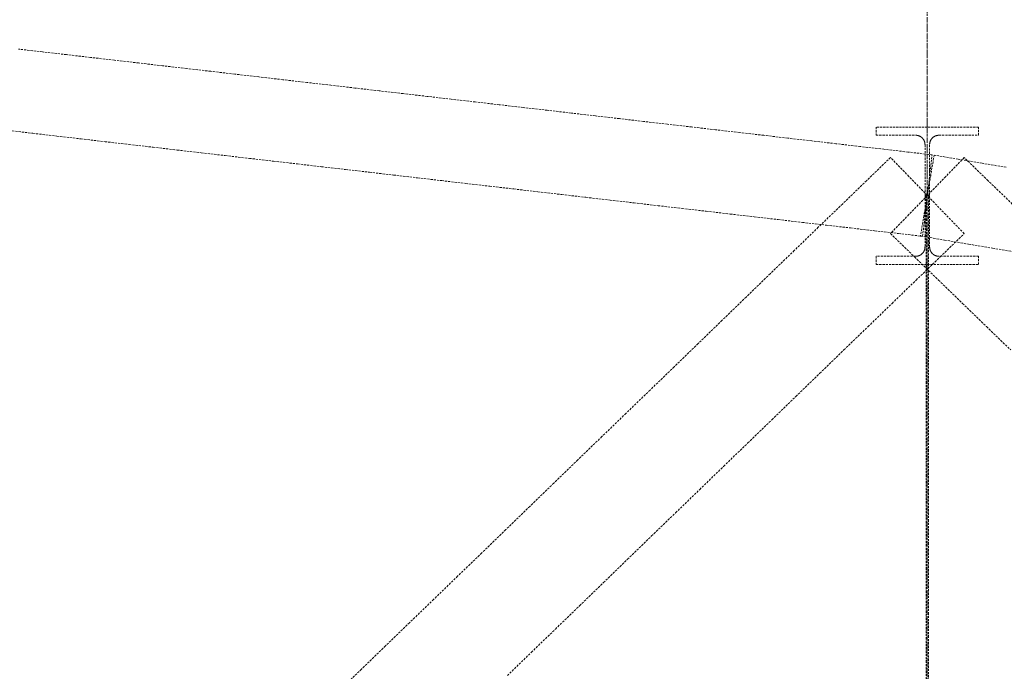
# Model space of a CAD drawing. Header units: millimetres. Extents: x -176817 to 571382, y -58489 to 156123.
# Tile 59 of 256: x -31400 to -28521, y -9195 to -7288. Entities that reach past the tile are written whole.
import ezdxf

# ---------------------------------------------------------------- set-up
doc = ezdxf.new("R2010")
doc.units = ezdxf.units.MM
doc.header["$LTSCALE"] = 0.2
doc.linetypes.add('DASHDOT', pattern=[25.4, 12.7, -6.35, 0, -6.35])
doc.linetypes.add('HIDDEN', pattern=[9.525, 6.35, -3.175])
doc.layers.get('0').update_dxf_attribs({"lineweight": 13})
doc.layers.get('Defpoints').update_dxf_attribs({"lineweight": 13})
doc.layers.add('-AAA Podkład', color=252, linetype='Continuous', lineweight=13)
doc.layers.add('-AAA Wymiar', color=1, linetype='Continuous', lineweight=18)
doc.styles.add('WYMIARY', font='ROMANS.shx', dxfattribs={"width": 0.75, "oblique": 15})
doc.dimstyles.new('1 do 100', dxfattribs={"dimscale": 100, "dimtxt": 2, "dimasz": 2.5, "dimexe": 1.25, "dimexo": 0.625, "dimtad": 1, "dimdec": 0, "dimtxsty": 'WYMIARY', "dimcen": 2.5, "dimclrd": 256, "dimclre": 256, "dimclrt": 2, "dimadec": 0, "dimazin": 0, "dimtfac": 1, "dimtdec": 0, "dimtmove": 0, "dimatfit": 3, "dimfxl": 1.25, "dimlwd": -1, "dimlwe": -1, "dimarcsym": 0})

# ---------------------------------------------------------------- blocks, each defined once
blk = doc.blocks.new('*D9')
at = {"layer": '-AAA Wymiar', "transparency": 16777216}
for p, q in [((-19745.8, -45733.6), (-19745.8, 19037.7)), ((-28477.9, 18912.7), (-19995.8, 18912.7)), ((-28727.9, 18850.2), (-28727.9, 18787.7))]:
    blk.add_line(p, q, dxfattribs=at)
for points in [[(-28477.9, 18954.4), (-28477.9, 18871), (-28727.9, 18912.7)], [(-19995.8, 18954.4), (-19995.8, 18871), (-19745.8, 18912.7)]]:
    blk.add_solid(points, dxfattribs=at)
at = {"layer": 'Defpoints', "color": 0, "transparency": 16777216}
for p in [(-28727.9, 18912.7), (-19745.8, 18912.7), (-19745.8, -45796.1)]:
    blk.add_point(p, dxfattribs=at)
at = {"layer": '-AAA Wymiar', "color": 2, "transparency": 16777216, "insert": (-24236.9, 19075.2), "char_height": 200, "attachment_point": 5, "style": 'WYMIARY'}
blk.add_mtext('8982', dxfattribs=at)
blk = doc.blocks.new('Podkład rev.B')
at = {"layer": '-AAA Podkład', "linetype": 'HIDDEN', "ltscale": 5}
blk.add_line((26350, 2544.3, 0), (26350, -48454.9, 0), dxfattribs=at)
for points in [[(26336.2, -25605.3), (26343.1, -25545.7), (26350, -25486.1), (26356.9, -25426.5), (26363.8, -25366.9), (26293.5, -25358.8), (26223.2, -25350.6), (26152.9, -25342.5), (26082.6, -25334.4), (26012.2, -25326.2), (25941.9, -25318.1), (25871.6, -25309.9), (25801.3, -25301.8), (25731, -25293.6), (25660.7, -25285.5), (25590.4, -25277.4), (25520.1, -25269.2), (25449.7, -25261.1), (25379.4, -25252.9), (25309.1, -25244.8), (25238.8, -25236.6), (25168.5, -25228.5), (25098.2, -25220.3), (25027.9, -25212.2), (24957.6, -25204.1), (24887.2, -25195.9), (24816.9, -25187.8), (24746.6, -25179.6), (24676.3, -25171.5), (24606, -25163.3), (24535.7, -25155.2), (24465.4, -25147.1), (24395.1, -25138.9), (24324.7, -25130.8), (24254.4, -25122.6), (24184.1, -25114.5), (24113.8, -25106.3), (24043.5, -25098.2), (23973.2, -25090), (23902.9, -25081.9), (23832.6, -25073.8), (23762.2, -25065.6), (23691.9, -25057.5)], [(23664.3, -25295.9), (23734.6, -25304), (23804.9, -25312.2), (23875.3, -25320.3), (23945.6, -25328.5), (24015.9, -25336.6), (24086.2, -25344.7), (24156.5, -25352.9), (24226.8, -25361), (24297.1, -25369.2), (24367.4, -25377.3), (24437.8, -25385.5), (24508.1, -25393.6), (24578.4, -25401.7), (24648.7, -25409.9), (24719, -25418), (24789.3, -25426.2), (24859.6, -25434.3), (24929.9, -25442.5), (25000.3, -25450.6), (25070.6, -25458.8), (25140.9, -25466.9), (25211.2, -25475), (25281.5, -25483.2), (25351.8, -25491.3), (25422.1, -25499.5), (25492.4, -25507.6), (25562.8, -25515.8), (25633.1, -25523.9), (25703.4, -25532), (25773.7, -25540.2), (25844, -25548.3), (25914.3, -25556.5), (25984.6, -25564.6), (26054.9, -25572.8), (26125.3, -25580.9), (26195.6, -25589.1), (26265.9, -25597.2), (26336.2, -25605.3)], [(26356.8, -25486.1), (26356.8, -25411.5), (26356.8, -25336.8), (26356.8, -25336.2), (26356.8, -25335.5), (26356.8, -25334.8), (26356.9, -25334.2), (26357, -25333.5), (26357, -25332.9), (26357.1, -25332.2), (26357.3, -25331.6), (26357.4, -25330.9), (26357.6, -25330.3), (26357.7, -25329.6), (26357.9, -25329), (26358.1, -25328.4), (26358.3, -25327.7), (26358.6, -25327.1), (26358.8, -25326.5), (26359.1, -25325.9), (26359.3, -25325.3), (26359.6, -25324.7), (26359.9, -25324.1), (26360.3, -25323.5), (26360.6, -25322.9), (26360.9, -25322.4), (26361.3, -25321.8), (26361.7, -25321.3), (26362.1, -25320.7), (26362.5, -25320.2), (26362.9, -25319.7), (26363.3, -25319.2), (26363.7, -25318.7), (26364.2, -25318.2), (26364.6, -25317.7), (26365.1, -25317.2), (26365.6, -25316.8), (26366.1, -25316.4), (26366.6, -25315.9), (26367.1, -25315.5), (26367.7, -25315.1), (26368.2, -25314.7), (26368.7, -25314.3), (26369.3, -25314), (26369.9, -25313.6), (26370.4, -25313.3), (26371, -25313), (26371.6, -25312.7), (26372.2, -25312.4), (26372.8, -25312.1), (26373.4, -25311.8), (26374, -25311.6), (26374.6, -25311.4), (26375.3, -25311.1), (26375.9, -25310.9), (26376.5, -25310.8), (26377.2, -25310.6), (26377.8, -25310.4), (26378.5, -25310.3), (26379.1, -25310.2), (26379.8, -25310.1), (26380.4, -25310), (26381.1, -25309.9), (26381.8, -25309.9), (26382.4, -25309.8), (26383.1, -25309.8), (26383.8, -25309.8), (26441.9, -25309.8), (26500, -25309.8), (26500, -25285.7), (26425, -25285.7), (26350, -25285.7), (26275, -25285.7), (26200, -25285.7), (26200, -25309.8), (26258.1, -25309.8), (26316.3, -25309.8), (26316.9, -25309.8), (26317.6, -25309.8), (26318.2, -25309.9), (26318.9, -25309.9), (26319.6, -25310), (26320.2, -25310.1), (26320.9, -25310.2), (26321.5, -25310.3), (26322.2, -25310.4), (26322.8, -25310.6), (26323.5, -25310.8), (26324.1, -25310.9), (26324.7, -25311.1), (26325.4, -25311.4), (26326, -25311.6), (26326.6, -25311.8), (26327.2, -25312.1), (26327.8, -25312.4), (26328.4, -25312.7), (26329, -25313), (26329.6, -25313.3), (26330.1, -25313.6), (26330.7, -25314), (26331.3, -25314.3), (26331.8, -25314.7), (26332.3, -25315.1), (26332.9, -25315.5), (26333.4, -25315.9), (26333.9, -25316.4), (26334.4, -25316.8), (26334.9, -25317.2), (26335.4, -25317.7), (26335.8, -25318.2), (26336.3, -25318.7), (26336.7, -25319.2), (26337.1, -25319.7), (26337.5, -25320.2), (26337.9, -25320.7), (26338.3, -25321.3), (26338.7, -25321.8), (26339.1, -25322.4), (26339.4, -25322.9), (26339.7, -25323.5), (26340.1, -25324.1), (26340.4, -25324.7), (26340.7, -25325.3), (26340.9, -25325.9), (26341.2, -25326.5), (26341.4, -25327.1), (26341.7, -25327.7), (26341.9, -25328.4), (26342.1, -25329), (26342.3, -25329.6), (26342.4, -25330.3), (26342.6, -25330.9), (26342.7, -25331.6), (26342.9, -25332.2), (26343, -25332.9), (26343, -25333.5), (26343.1, -25334.2), (26343.2, -25334.8), (26343.2, -25335.5), (26343.2, -25336.2), (26343.3, -25336.8), (26343.3, -25411.5), (26343.3, -25486.1), (26356.8, -25486.1)], [(26457.8, -25597.5), (26403.9, -25541.8), (26350, -25486.1), (26296.1, -25430.5), (26242.2, -25374.8), (26171.9, -25442.8), (26101.6, -25510.9), (26031.3, -25578.9), (25960.9, -25647), (25890.6, -25715), (25820.3, -25783.1), (25750, -25851.2), (25679.7, -25919.2), (25609.4, -25987.3), (25539.1, -26055.3), (25468.8, -26123.4), (25398.4, -26191.4), (25328.1, -26259.5), (25257.8, -26327.6), (25187.5, -26395.6), (25117.2, -26463.7), (25046.9, -26531.7), (24976.6, -26599.8), (24906.3, -26667.8), (24835.9, -26735.9), (24765.6, -26803.9), (24695.3, -26872), (24625, -26940.1)], [(25121.9, -26890.6), (25192.2, -26822.5), (25262.5, -26754.5), (25332.8, -26686.4), (25403.1, -26618.4), (25473.4, -26550.3), (25543.7, -26482.2), (25614.1, -26414.2), (25684.4, -26346.1), (25754.7, -26278.1), (25825, -26210), (25895.3, -26142), (25965.6, -26073.9), (26035.9, -26005.9), (26106.2, -25937.8), (26176.6, -25869.7), (26246.9, -25801.7), (26317.2, -25733.6), (26387.5, -25665.6), (26457.8, -25597.5)], [(26598.4, -25510.9), (26528.1, -25442.8), (26457.8, -25374.8), (26403.9, -25430.5), (26350, -25486.1), (26296.1, -25541.8), (26242.2, -25597.5), (26312.5, -25665.6), (26382.8, -25733.6), (26453.1, -25801.7), (26523.4, -25869.7), (26593.8, -25937.8)], [(26580.9, -25403.5), (26510.6, -25391.6), (26440.3, -25379.7), (26370, -25367.8), (26360, -25427), (26350, -25486.1), (26340, -25545.3), (26330, -25604.5), (26400.3, -25616.3), (26470.6, -25628.2), (26540.9, -25640.1), (26611.2, -25652)], [(26500, -25687.9), (26500, -25663.7), (26441.9, -25663.7), (26383.8, -25663.7), (26383.1, -25663.7), (26382.4, -25663.7), (26381.8, -25663.6), (26381.1, -25663.6), (26380.4, -25663.5), (26379.8, -25663.4), (26379.1, -25663.3), (26378.5, -25663.2), (26377.8, -25663), (26377.2, -25662.9), (26376.5, -25662.7), (26375.9, -25662.5), (26375.2, -25662.3), (26374.6, -25662.1), (26374, -25661.9), (26373.4, -25661.6), (26372.8, -25661.3), (26372.2, -25661.1), (26371.6, -25660.8), (26371, -25660.5), (26370.4, -25660.1), (26369.8, -25659.8), (26369.3, -25659.4), (26368.7, -25659.1), (26368.2, -25658.7), (26367.6, -25658.3), (26367.1, -25657.9), (26366.6, -25657.5), (26366.1, -25657), (26365.6, -25656.6), (26365.1, -25656.1), (26364.6, -25655.7), (26364.2, -25655.2), (26363.7, -25654.7), (26363.3, -25654.2), (26362.8, -25653.7), (26362.4, -25653.2), (26362, -25652.6), (26361.6, -25652.1), (26361.3, -25651.5), (26360.9, -25651), (26360.6, -25650.4), (26360.2, -25649.8), (26359.9, -25649.3), (26359.6, -25648.7), (26359.3, -25648.1), (26359, -25647.5), (26358.8, -25646.8), (26358.5, -25646.2), (26358.3, -25645.6), (26358.1, -25645), (26357.9, -25644.3), (26357.7, -25643.7), (26357.6, -25643.1), (26357.4, -25642.4), (26357.3, -25641.7), (26357.1, -25641.1), (26357, -25640.4), (26357, -25639.8), (26356.9, -25639.1), (26356.8, -25638.5), (26356.8, -25637.8), (26356.8, -25637.1), (26356.8, -25636.5), (26356.8, -25561.3), (26356.8, -25486.1), (26343.3, -25486.1), (26343.3, -25561.3), (26343.3, -25636.5), (26343.2, -25637.1), (26343.2, -25637.8), (26343.2, -25638.5), (26343.1, -25639.1), (26343, -25639.8), (26343, -25640.4), (26342.9, -25641.1), (26342.7, -25641.8), (26342.6, -25642.4), (26342.4, -25643.1), (26342.3, -25643.7), (26342.1, -25644.3), (26341.9, -25645), (26341.7, -25645.6), (26341.5, -25646.2), (26341.2, -25646.8), (26341, -25647.5), (26340.7, -25648.1), (26340.4, -25648.7), (26340.1, -25649.3), (26339.8, -25649.8), (26339.4, -25650.4), (26339.1, -25651), (26338.7, -25651.6), (26338.4, -25652.1), (26338, -25652.6), (26337.6, -25653.2), (26337.2, -25653.7), (26336.7, -25654.2), (26336.3, -25654.7), (26335.8, -25655.2), (26335.4, -25655.7), (26334.9, -25656.1), (26334.4, -25656.6), (26333.9, -25657), (26333.4, -25657.5), (26332.9, -25657.9), (26332.4, -25658.3), (26331.8, -25658.7), (26331.3, -25659.1), (26330.7, -25659.4), (26330.2, -25659.8), (26329.6, -25660.1), (26329, -25660.5), (26328.4, -25660.8), (26327.8, -25661.1), (26327.2, -25661.3), (26326.6, -25661.6), (26326, -25661.9), (26325.4, -25662.1), (26324.8, -25662.3), (26324.1, -25662.5), (26323.5, -25662.7), (26322.8, -25662.9), (26322.2, -25663), (26321.5, -25663.2), (26320.9, -25663.3), (26320.2, -25663.4), (26319.6, -25663.5), (26318.9, -25663.6), (26318.2, -25663.6), (26317.6, -25663.7), (26316.9, -25663.7), (26316.3, -25663.7), (26258.1, -25663.7), (26200, -25663.7), (26200, -25687.9), (26275, -25687.9), (26350, -25687.9), (26425, -25687.9), (26500, -25687.9)], [(26347, -25486.1), (26347, -25554.2), (26347, -25622.3), (26347, -25690.3), (26347, -25758.4), (26347, -25826.4), (26347, -25894.5), (26347, -25962.5), (26347, -26030.6), (26347, -26098.6), (26347, -26166.7), (26347, -26234.8), (26347, -26302.8), (26347, -26370.9), (26347, -26438.9), (26347, -26507), (26347, -26575), (26347, -26643.1), (26347, -26711.2), (26347, -26779.2), (26347, -26847.3), (26347, -26915.3)], [(26353, -26915.3), (26353, -26847.3), (26353, -26779.2), (26353, -26711.2), (26353, -26643.1), (26353, -26575), (26353, -26507), (26353, -26438.9), (26353, -26370.9), (26353, -26302.8), (26353, -26234.8), (26353, -26166.7), (26353, -26098.6), (26353, -26030.6), (26353, -25962.5), (26353, -25894.5), (26353, -25826.4), (26353, -25758.4), (26353, -25690.3), (26353, -25622.3), (26353, -25554.2), (26353, -25486.1), (26347, -25486.1)]]:
    blk.add_lwpolyline(points, dxfattribs=at)

msp = doc.modelspace()

# ---------------------------------------------------------------- linework, layer by layer
at = {"color": 252, "linetype": 'DASHDOT', "ltscale": 3}
msp.add_line((-28745.7819, 19253.2914), (-28745.7819, -30771.4395), dxfattribs=at)

# ---------------------------------------------------------------- block references
at = {"layer": '-AAA Wymiar'}
msp.add_blockref('Podkład rev.B', (-55095.7819, 17683.4632, 0), dxfattribs=at)

# ---------------------------------------------------------------- dimensions: what is measured, and where the dimension line sits
dim = msp.add_linear_dim(base=(-19745.7819, 18912.6998), p1=(-28727.9305, 18912.6998), p2=(-19745.7819, -45796.0606), dimstyle='1 do 100', override={"dimtmove": 1}, dxfattribs=at)
dim.commit()
dim.dimension.update_dxf_attribs({"geometry": '*D9', "text_midpoint": (-24236.8562, 19075.1998)})

doc.saveas('drawing.dxf')
